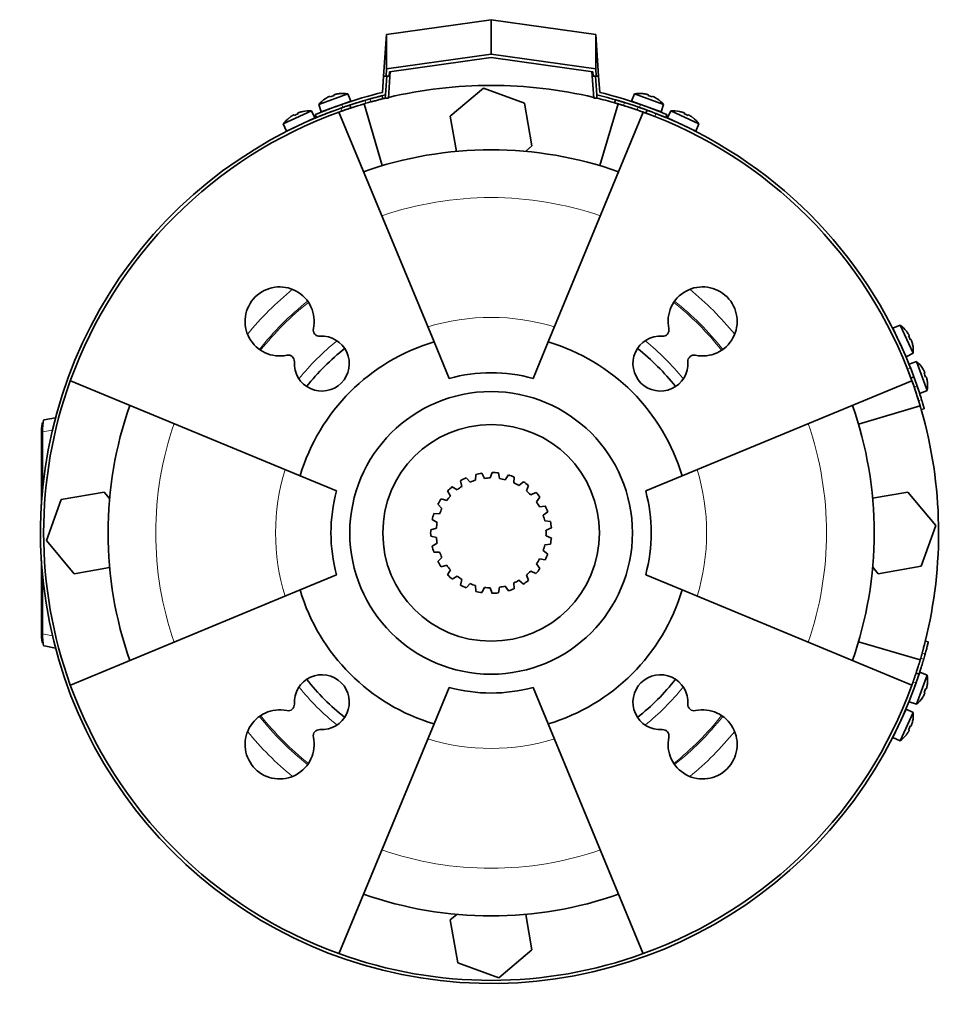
# Model space of a CAD drawing. Header units: millimetres. Extents: x 483 to 1358, y -1720 to 1581.
# Tile 26 of 29: x 483 to 778, y 1268 to 1581. Entities that reach past the tile are written whole.
import ezdxf

# ---------------------------------------------------------------- set-up
doc = ezdxf.new("R2010")
doc.units = ezdxf.units.MM
for name, color, linetype in [('LOW_454-3', 7, 'Continuous'), ('M5X8_UNI7687', 7, 'Continuous'), ('VSI184-254_GIUNT', 7, 'Continuous'), ('VSI344-454_FILTR', 7, 'Continuous'), ('VSI344-454_SUPPO', 7, 'Continuous'), ('VSI344-454_TERMI', 7, 'Continuous'), ('VSI344-454_TESTA', 7, 'Continuous')]:
    doc.layers.add(name, color=color, linetype=linetype)

# ---------------------------------------------------------------- blocks, each defined once
blk = doc.blocks.new('SE1')
at = {"layer": 'LOW_454-3', "color": 7, "linetype": 'Continuous', "lineweight": 35}
for p, q in [((600.8, 1556.45), (601.4, 1564.93)), ((665.63, 1564.93), (666.22, 1556.45)), ((599.88, 1557.52), (599.81, 1556.52)), ((599.81, 1556.52), (600.8, 1556.45)), ((666.22, 1556.45), (667.22, 1556.52)), ((667.22, 1556.52), (667.15, 1557.52))]:
    blk.add_line(p, q, dxfattribs=at)
at = {"layer": 'M5X8_UNI7687', "color": 7, "linetype": 'Continuous', "lineweight": 35}
for p, q in [((587.87, 1557.84), (578.6, 1554.46)), ((579.39, 1552.09), (588.79, 1555.51)), ((580.7, 1556.29), (580.68, 1556.31)), ((582.16, 1557.04), (582.24, 1556.85)), ((583.49, 1557.52), (583.55, 1557.33)), ((585.09, 1557.89), (585.1, 1557.91)), ((588.79, 1555.51), (587.87, 1557.84)), ((679.16, 1557.84), (678.24, 1555.51)), ((678.24, 1555.51), (687.63, 1552.09)), ((688.42, 1554.46), (679.16, 1557.84)), ((681.94, 1557.89), (681.93, 1557.91)), ((683.53, 1557.52), (683.48, 1557.33)), ((684.87, 1557.04), (684.78, 1556.85)), ((686.35, 1556.31), (686.33, 1556.29)), ((576.28, 1552.42), (567.34, 1548.25)), ((573.5, 1552.23), (573.51, 1552.25)), ((577.4, 1550.18), (576.28, 1552.42)), ((578.6, 1554.46), (579.39, 1552.09)), ((586.79, 1553.7), (586.79, 1553.7)), ((687.63, 1552.09), (688.42, 1554.46)), ((690.75, 1552.42), (689.63, 1550.18)), ((699.68, 1548.25), (690.75, 1552.42)), ((693.52, 1552.23), (693.52, 1552.25)), ((568.34, 1545.96), (577.4, 1550.18)), ((569.25, 1550.27), (569.27, 1550.26)), ((570.66, 1551.13), (570.76, 1550.95)), ((571.95, 1551.73), (572.02, 1551.53)), ((689.63, 1550.18), (698.69, 1545.96)), ((695.08, 1551.73), (695.01, 1551.53)), ((696.37, 1551.13), (696.27, 1550.95)), ((697.75, 1550.26), (697.78, 1550.27)), ((567.34, 1548.25), (568.34, 1545.96)), ((698.69, 1545.96), (699.68, 1548.25)), ((763.75, 1484.19), (761.46, 1483.19)), ((767.92, 1475.25), (763.75, 1484.19)), ((761.46, 1483.19), (765.68, 1474.13)), ((765.75, 1482.26), (765.77, 1482.28)), ((766.62, 1480.87), (766.45, 1480.77)), ((767.22, 1479.58), (767.03, 1479.51)), ((767.73, 1478.02), (767.75, 1478.02)), ((765.68, 1474.13), (767.92, 1475.25)), ((769.02, 1472.58), (766.65, 1471.79)), ((767.04, 1470.71), (770.07, 1462.4)), ((772.39, 1463.32), (769.02, 1472.58)), ((770.85, 1470.49), (770.86, 1470.51)), ((771.59, 1469.03), (771.41, 1468.94)), ((772.08, 1467.69), (771.88, 1467.64)), ((772.45, 1466.1), (772.47, 1466.09)), ((770.07, 1462.4), (772.39, 1463.32)), ((770.07, 1373.63), (768.36, 1368.94)), ((772.39, 1372.71), (770.07, 1373.63)), ((769.02, 1363.45), (772.39, 1372.71)), ((772.08, 1368.34), (771.88, 1368.39)), ((772.45, 1369.93), (772.47, 1369.94)), ((766.65, 1364.24), (769.02, 1363.45)), ((770.86, 1365.52), (770.85, 1365.55)), ((771.59, 1367), (771.41, 1367.09)), ((765.68, 1361.9), (761.46, 1352.84)), ((767.92, 1360.78), (765.68, 1361.9)), ((763.75, 1351.84), (767.92, 1360.78)), ((767.73, 1358.01), (767.75, 1358.01)), ((766.62, 1355.16), (766.45, 1355.26)), ((767.22, 1356.45), (767.03, 1356.52)), ((761.46, 1352.84), (763.75, 1351.84)), ((765.75, 1353.78), (765.77, 1353.75))]:
    blk.add_line(p, q, dxfattribs=at)
for centre, radius, start, end in [((586.21, 1547.98), 10, 123.5916, 139.5414), ((586.21, 1547.98), 10, 80.4586, 96.4084), ((680.81, 1547.98), 10, 83.5916, 99.5414), ((680.81, 1547.98), 10, 40.4586, 56.4084), ((575.49, 1542.45), 10, 85.4586, 101.4084), ((587.08, 1554.36), 0.5, 110, 129.2041), ((679.95, 1554.36), 0.5, 50.7959, 70), ((685.58, 1552.31), 0.5, 70, 89.4625), ((691.54, 1542.45), 10, 78.5916, 94.5414), ((575.49, 1542.45), 10, 128.5916, 144.5414), ((575.8, 1548.89), 0.5, 115, 134.2679), ((691.23, 1548.89), 0.5, 45.7321, 65), ((691.54, 1542.45), 10, 35.4586, 51.4084), ((570.36, 1546.35), 0.5, 95.7321, 115), ((696.67, 1546.35), 0.5, 65, 84.2679), ((757.95, 1476.04), 10, 38.5916, 54.5414), ((761.85, 1481.17), 0.5, 5.7321, 25), ((757.95, 1476.04), 10, 355.4586, 11.4084), ((764.38, 1475.73), 0.5, 25, 44.2679), ((762.53, 1464.98), 10, 33.5916, 49.5414), ((768.92, 1464.11), 0.5, 20, 39.2679), ((762.53, 1464.98), 10, 350.4586, 6.4084), ((762.53, 1371.06), 10, 353.5916, 9.5414), ((762.53, 1371.06), 10, 310.4586, 326.4084), ((764.38, 1360.3), 0.5, 315.7321, 335), ((757.95, 1359.99), 10, 348.5916, 4.5414), ((761.85, 1354.86), 0.5, 335, 354.2679), ((757.95, 1359.99), 10, 305.4586, 321.4084)]:
    blk.add_arc(centre, radius, start, end, dxfattribs=at)
for centre, major_axis, ratio, start_param, end_param in [((586.21, 1547.99), (-9.4, -3.42), 0.996195, 4.833518, 4.948078), ((585.46, 1550.05), (8.7, 3.17), 0.811251, 1.49595, 1.645642), ((586.21, 1547.99), (9.4, 3.42), 0.996195, 1.335108, 1.449667), ((680.82, 1547.99), (-9.4, 3.42), 0.996195, 4.833518, 4.948078), ((681.57, 1550.05), (8.7, -3.17), 0.811251, 1.49595, 1.645642), ((680.82, 1547.99), (9.4, -3.42), 0.996195, 1.335108, 1.449667), ((575.48, 1542.46), (9.06, 4.23), 0.996195, 1.335108, 1.449667), ((691.54, 1542.46), (-9.06, 4.23), 0.996195, 4.833518, 4.948078), ((575.48, 1542.46), (-9.06, -4.23), 0.996195, 4.833518, 4.948078), ((574.55, 1544.45), (8.39, 3.91), 0.811251, 1.49595, 1.645642), ((692.47, 1544.45), (8.39, -3.91), 0.811251, 1.49595, 1.645642), ((691.54, 1542.46), (9.06, -4.23), 0.996195, 1.335108, 1.449667), ((757.96, 1476.05), (-4.23, 9.06), 0.996195, 4.833518, 4.948078), ((759.95, 1476.97), (3.91, -8.39), 0.811251, 1.49595, 1.645642), ((757.96, 1476.05), (4.23, -9.06), 0.996195, 1.335108, 1.449667), ((762.55, 1464.98), (-3.42, 9.4), 0.996195, 4.833518, 4.948078), ((764.61, 1465.73), (3.17, -8.7), 0.811251, 1.49595, 1.645642), ((762.55, 1464.98), (3.42, -9.4), 0.996195, 1.335108, 1.449667), ((764.61, 1370.3), (-3.17, -8.7), 0.811251, 1.49595, 1.645642), ((762.55, 1371.05), (3.42, 9.4), 0.996195, 4.833518, 4.948078), ((762.55, 1371.05), (-3.42, -9.4), 0.996195, 1.335108, 1.449667), ((757.96, 1359.98), (4.23, 9.06), 0.996195, 4.833518, 4.948078), ((757.96, 1359.98), (-4.23, -9.06), 0.996195, 1.335108, 1.449667), ((759.95, 1359.06), (-3.91, -8.39), 0.811251, 1.49595, 1.645642)]:
    blk.add_ellipse(centre, major_axis=major_axis, ratio=ratio, start_param=start_param, end_param=end_param, dxfattribs=at)
for points in [[(582.16, 1557.04), (582.16, 1557.04), (582.15, 1557.04), (582.14, 1557.04), (582.13, 1557.04), (582.12, 1557.04), (582.1, 1557.04), (582.07, 1557.03), (582.04, 1557.02), (582.01, 1557.01), (581.98, 1557), (581.94, 1556.98), (581.9, 1556.97), (581.86, 1556.95), (581.82, 1556.93), (581.78, 1556.91), (581.74, 1556.89), (581.71, 1556.87), (581.69, 1556.87)], [(583.96, 1557.69), (583.94, 1557.69), (583.91, 1557.68), (583.86, 1557.67), (583.82, 1557.66), (583.78, 1557.65), (583.74, 1557.63), (583.7, 1557.62), (583.66, 1557.61), (583.62, 1557.6), (583.59, 1557.58), (583.56, 1557.57), (583.54, 1557.56), (583.52, 1557.55), (583.51, 1557.54), (583.5, 1557.54), (583.49, 1557.53), (583.49, 1557.52), (583.49, 1557.52)], [(683.53, 1557.52), (683.53, 1557.52), (683.53, 1557.53), (683.53, 1557.54), (683.52, 1557.54), (683.5, 1557.55), (683.49, 1557.56), (683.46, 1557.57), (683.44, 1557.58), (683.4, 1557.6), (683.37, 1557.61), (683.33, 1557.62), (683.29, 1557.63), (683.25, 1557.65), (683.21, 1557.66), (683.16, 1557.67), (683.12, 1557.68), (683.08, 1557.69), (683.07, 1557.69)], [(685.34, 1556.87), (685.32, 1556.87), (685.29, 1556.89), (685.25, 1556.91), (685.21, 1556.93), (685.17, 1556.95), (685.13, 1556.97), (685.09, 1556.98), (685.05, 1557), (685.02, 1557.01), (684.98, 1557.02), (684.96, 1557.03), (684.93, 1557.04), (684.91, 1557.04), (684.89, 1557.04), (684.88, 1557.04), (684.87, 1557.04), (684.87, 1557.04), (684.87, 1557.04)], [(570.66, 1551.13), (570.66, 1551.13), (570.65, 1551.13), (570.65, 1551.13), (570.63, 1551.13), (570.62, 1551.13), (570.6, 1551.12), (570.57, 1551.11), (570.55, 1551.1), (570.52, 1551.09), (570.48, 1551.07), (570.45, 1551.05), (570.41, 1551.03), (570.37, 1551.01), (570.33, 1550.99), (570.29, 1550.97), (570.25, 1550.94), (570.22, 1550.92), (570.21, 1550.91)], [(572.4, 1551.94), (572.38, 1551.93), (572.35, 1551.92), (572.3, 1551.9), (572.26, 1551.89), (572.22, 1551.87), (572.18, 1551.86), (572.14, 1551.84), (572.1, 1551.83), (572.07, 1551.81), (572.04, 1551.8), (572.01, 1551.78), (571.99, 1551.77), (571.97, 1551.76), (571.96, 1551.75), (571.95, 1551.74), (571.95, 1551.73), (571.95, 1551.73), (571.95, 1551.73)], [(695.08, 1551.73), (695.08, 1551.73), (695.08, 1551.73), (695.07, 1551.74), (695.07, 1551.75), (695.05, 1551.76), (695.04, 1551.77), (695.01, 1551.78), (694.99, 1551.8), (694.96, 1551.81), (694.92, 1551.83), (694.89, 1551.84), (694.85, 1551.86), (694.81, 1551.87), (694.77, 1551.89), (694.72, 1551.9), (694.68, 1551.92), (694.64, 1551.93), (694.63, 1551.94)], [(696.82, 1550.91), (696.8, 1550.92), (696.77, 1550.94), (696.73, 1550.97), (696.69, 1550.99), (696.65, 1551.01), (696.62, 1551.03), (696.58, 1551.05), (696.54, 1551.07), (696.51, 1551.09), (696.48, 1551.1), (696.45, 1551.11), (696.43, 1551.12), (696.41, 1551.13), (696.39, 1551.13), (696.38, 1551.13), (696.37, 1551.13), (696.37, 1551.13), (696.37, 1551.13)], [(766.62, 1480.87), (766.62, 1480.87), (766.63, 1480.87), (766.63, 1480.88), (766.63, 1480.9), (766.62, 1480.91), (766.62, 1480.93), (766.61, 1480.96), (766.6, 1480.98), (766.58, 1481.01), (766.57, 1481.05), (766.55, 1481.08), (766.53, 1481.12), (766.51, 1481.16), (766.49, 1481.2), (766.46, 1481.24), (766.44, 1481.28), (766.42, 1481.31), (766.41, 1481.32)], [(767.43, 1479.13), (767.43, 1479.15), (767.42, 1479.18), (767.4, 1479.23), (767.39, 1479.27), (767.37, 1479.31), (767.35, 1479.35), (767.34, 1479.39), (767.32, 1479.43), (767.31, 1479.46), (767.29, 1479.49), (767.28, 1479.52), (767.27, 1479.54), (767.26, 1479.56), (767.25, 1479.57), (767.24, 1479.58), (767.23, 1479.58), (767.23, 1479.58), (767.22, 1479.58)], [(771.59, 1469.03), (771.6, 1469.03), (771.6, 1469.03), (771.6, 1469.04), (771.6, 1469.05), (771.6, 1469.07), (771.59, 1469.09), (771.59, 1469.12), (771.58, 1469.14), (771.57, 1469.18), (771.55, 1469.21), (771.54, 1469.25), (771.52, 1469.29), (771.51, 1469.33), (771.49, 1469.37), (771.47, 1469.41), (771.45, 1469.45), (771.43, 1469.48), (771.42, 1469.5)], [(772.25, 1467.23), (772.25, 1467.24), (772.24, 1467.28), (772.23, 1467.32), (772.21, 1467.37), (772.2, 1467.41), (772.19, 1467.45), (772.18, 1467.49), (772.17, 1467.53), (772.15, 1467.56), (772.14, 1467.6), (772.13, 1467.62), (772.12, 1467.65), (772.11, 1467.66), (772.1, 1467.68), (772.09, 1467.69), (772.09, 1467.69), (772.08, 1467.69), (772.08, 1467.69)], [(772.08, 1368.34), (772.08, 1368.34), (772.09, 1368.34), (772.09, 1368.34), (772.1, 1368.35), (772.11, 1368.37), (772.12, 1368.39), (772.13, 1368.41), (772.14, 1368.44), (772.15, 1368.47), (772.17, 1368.5), (772.18, 1368.54), (772.19, 1368.58), (772.2, 1368.62), (772.21, 1368.66), (772.23, 1368.71), (772.24, 1368.75), (772.25, 1368.79), (772.25, 1368.81)], [(771.42, 1366.53), (771.43, 1366.55), (771.45, 1366.58), (771.47, 1366.62), (771.49, 1366.67), (771.51, 1366.71), (771.52, 1366.75), (771.54, 1366.78), (771.55, 1366.82), (771.57, 1366.86), (771.58, 1366.89), (771.59, 1366.92), (771.59, 1366.94), (771.6, 1366.96), (771.6, 1366.98), (771.6, 1366.99), (771.6, 1367), (771.6, 1367), (771.59, 1367)], [(766.41, 1354.71), (766.42, 1354.73), (766.44, 1354.76), (766.46, 1354.8), (766.49, 1354.84), (766.51, 1354.87), (766.53, 1354.91), (766.55, 1354.95), (766.57, 1354.98), (766.58, 1355.02), (766.6, 1355.05), (766.61, 1355.08), (766.62, 1355.1), (766.62, 1355.12), (766.63, 1355.14), (766.63, 1355.15), (766.63, 1355.16), (766.62, 1355.16), (766.62, 1355.16)], [(767.22, 1356.45), (767.23, 1356.45), (767.23, 1356.45), (767.24, 1356.45), (767.25, 1356.46), (767.26, 1356.48), (767.27, 1356.49), (767.28, 1356.52), (767.29, 1356.54), (767.31, 1356.57), (767.32, 1356.61), (767.34, 1356.64), (767.35, 1356.68), (767.37, 1356.72), (767.39, 1356.76), (767.4, 1356.81), (767.42, 1356.85), (767.43, 1356.88), (767.43, 1356.9)]]:
    blk.add_open_spline(points, degree=3, dxfattribs=at)
at = {"layer": 'VSI184-254_GIUNT', "color": 7, "linetype": 'Continuous', "lineweight": 35}
for p, q in [((628.63, 1436.64), (628.53, 1434.79)), ((631.4, 1435.39), (630.57, 1437.04)), ((633.84, 1437.26), (633.24, 1435.51)), ((636.17, 1435.31), (635.81, 1437.13)), ((639.02, 1436.46), (637.97, 1434.94)), ((623.79, 1434.63), (624.19, 1432.82)), ((626.79, 1434.17), (625.55, 1435.54)), ((640.74, 1433.96), (640.88, 1435.8)), ((643.79, 1434.29), (642.37, 1433.11)), ((644.77, 1431.42), (645.41, 1433.15)), ((619.67, 1431.39), (620.54, 1429.76)), ((622.68, 1431.76), (621.12, 1432.74)), ((647.8, 1430.92), (646.11, 1430.16)), ((616.57, 1427.16), (617.85, 1425.82)), ((619.38, 1428.33), (617.6, 1428.85)), ((647.97, 1427.88), (649.05, 1429.38)), ((617.12, 1424.13), (615.27, 1424.16)), ((650.75, 1426.58), (648.92, 1426.31)), ((650.09, 1423.62), (651.54, 1424.77)), ((614.73, 1422.25), (616.33, 1421.31)), ((652.42, 1421.61), (650.59, 1421.85)), ((616.07, 1419.48), (614.29, 1419.01)), ((650.99, 1418.93), (652.69, 1419.65)), ((614.29, 1417.03), (616.07, 1416.55)), ((616.33, 1414.73), (614.73, 1413.78)), ((650.59, 1414.19), (652.42, 1414.42)), ((652.69, 1416.38), (650.99, 1417.1)), ((615.27, 1411.88), (617.12, 1411.9)), ((651.54, 1411.26), (650.09, 1412.42)), ((617.85, 1410.21), (616.57, 1408.87)), ((649.05, 1406.65), (647.97, 1408.15)), ((648.92, 1409.72), (650.75, 1409.45)), ((617.6, 1407.18), (619.38, 1407.7)), ((620.54, 1406.27), (619.67, 1404.64)), ((646.11, 1405.87), (647.8, 1405.11)), ((621.12, 1403.29), (622.68, 1404.27)), ((624.19, 1403.21), (623.79, 1401.4)), ((625.55, 1400.49), (626.79, 1401.86)), ((640.88, 1400.23), (640.74, 1402.08)), ((642.37, 1402.92), (643.79, 1401.74)), ((645.41, 1402.88), (644.77, 1404.62)), ((628.53, 1401.24), (628.63, 1399.39)), ((630.57, 1398.99), (631.4, 1400.64)), ((633.24, 1400.52), (633.84, 1398.77)), ((635.81, 1398.9), (636.17, 1400.72)), ((637.97, 1401.09), (639.02, 1399.57))]:
    blk.add_line(p, q, dxfattribs=at)
blk.add_circle((633.51, 1418.02), 34.5, dxfattribs=at)
for radius, start, end in [(19.25, 98.79, 104.688), (19.25, 83.1378, 89.0358), (19.25, 67.4856, 73.3836), (19.25, 114.4422, 120.3402), (17.5, 106.5542, 112.576), (17.5, 90.902, 96.9238), (17.5, 75.2498, 81.2716), (17.5, 59.5976, 65.6194), (19.25, 51.8334, 57.7314), (19.25, 130.0944, 135.9924), (17.5, 122.2064, 128.2282), (17.5, 43.9454, 49.9672), (19.25, 36.1812, 42.0792), (19.25, 145.7466, 151.6446), (17.5, 137.8586, 143.8804), (17.5, 28.2932, 34.315), (19.25, 161.3988, 167.2968), (17.5, 153.5108, 159.5326), (19.25, 20.529, 26.427), (17.5, 169.163, 175.1848), (17.5, 12.641, 18.6628), (19.25, 4.8768, 10.7748), (19.25, 177.051, 182.949), (17.5, 356.9888, 3.0106), (17.5, 184.8152, 190.837), (19.25, 349.2246, 355.1226), (19.25, 192.7032, 198.6012), (17.5, 200.4674, 206.4892), (17.5, 341.3366, 347.3584), (19.25, 333.5724, 339.4704), (19.25, 208.3554, 214.2534), (17.5, 325.6844, 331.7062), (17.5, 216.1196, 222.1414), (17.5, 310.0322, 316.054), (19.25, 317.9202, 323.8182), (19.25, 224.0076, 229.9056), (17.5, 231.7718, 237.7936), (17.5, 247.424, 253.4458), (17.5, 294.38, 300.4018), (19.25, 302.268, 308.166), (19.25, 239.6598, 245.5578), (19.25, 255.312, 261.21), (17.5, 263.0762, 269.098), (19.25, 270.9642, 276.8622), (17.5, 278.7284, 284.7496), (19.25, 286.6158, 292.5138)]:
    blk.add_arc((633.51, 1418.02), radius, start, end, dxfattribs=at)
at = {"layer": 'VSI344-454_FILTR', "color": 4, "linetype": 'Continuous', "lineweight": 9}
for p, q in [((593.35, 1555.78), (593.66, 1554.83)), ((595.17, 1555.26), (594.93, 1556.23)), ((586.05, 1552.38), (585.73, 1553.33)), ((675.94, 1555.1), (675.67, 1554.14)), ((680.01, 1552.72), (680.36, 1553.66)), ((685.98, 1551.58), (685.64, 1550.64)), ((766.14, 1470.14), (767.08, 1470.49)), ((769.15, 1464.86), (768.21, 1464.51)), ((769.64, 1460.17), (770.6, 1460.44)), ((770.33, 1378.17), (771.28, 1377.85)), ((771.73, 1379.43), (770.76, 1379.67)), ((768.83, 1370.24), (767.88, 1370.55))]:
    blk.add_line(p, q, dxfattribs=at)
at = {"layer": 'VSI344-454_FILTR', "color": 7, "linetype": 'Continuous', "lineweight": 35}
for p, q in [((599.04, 1556.28), (598.8, 1557.25)), ((673.07, 1555.96), (672.79, 1555)), ((588.89, 1553.35), (588.57, 1554.3)), ((683.18, 1552.65), (682.83, 1551.71)), ((767.21, 1467.34), (768.14, 1467.68)), ((770.49, 1457.29), (771.45, 1457.57)), ((772.75, 1383.3), (771.78, 1383.54)), ((769.8, 1373.08), (768.85, 1373.39))]:
    blk.add_line(p, q, dxfattribs=at)
for radius, start, end in [(143.5, 109.4479, 340.5521), (142.5, 109.4563, 109.8856), (142.5, 105.6085, 106.2392), (142.5, 70.9563, 72.7937), (143.5, 21.4479, 68.5521), (142.5, 160.1144, 199.8856), (142.5, 17.2063, 19.0437), (143.5, 17.1979, 19.0521), (142.5, 343.7608, 344.3915), (143.5, 343.7468, 344.4027), (142.5, 340.1144, 340.5437), (142.5, 250.1144, 289.8856)]:
    blk.add_arc((633.51, 1418.02), radius, start, end, dxfattribs=at)
for points, knots in [([(588.57, 1554.3), (588.58, 1554.3), (588.58, 1554.3), (588.59, 1554.3), (588.61, 1554.31), (588.64, 1554.32), (588.68, 1554.33), (588.73, 1554.35), (588.79, 1554.37), (588.86, 1554.39), (589.02, 1554.44), (589.35, 1554.55), (589.94, 1554.74), (590.67, 1554.97), (591.34, 1555.18), (591.87, 1555.34), (592.23, 1555.45), (592.6, 1555.56), (592.97, 1555.67), (593.22, 1555.74), (593.35, 1555.78)], [0, 0, 0, 0, 0.027983, 0.05579, 0.083473, 0.111087, 0.138684, 0.166318, 0.194043, 0.221912, 0.249977, 0.374927, 0.499719, 0.624594, 0.749762, 0.800184, 0.850106, 0.899841, 0.949701, 1, 1, 1, 1]), ([(594.93, 1556.23), (594.99, 1556.25), (595.12, 1556.28), (595.31, 1556.34), (595.5, 1556.39), (595.68, 1556.44), (595.87, 1556.49), (596.05, 1556.54), (596.23, 1556.59), (596.58, 1556.68), (597.09, 1556.82), (597.68, 1556.97), (598.16, 1557.09), (598.46, 1557.17), (598.64, 1557.21), (598.73, 1557.24), (598.79, 1557.25), (598.79, 1557.25), (598.8, 1557.25)], [0, 0, 0, 0, 0.031592, 0.062927, 0.094082, 0.125133, 0.156157, 0.187231, 0.218434, 0.24984, 0.375694, 0.49976, 0.623965, 0.750126, 0.812727, 0.874827, 0.937046, 1, 1, 1, 1]), ([(599.04, 1556.28), (599.04, 1556.28), (599.04, 1556.28), (599.02, 1556.28), (599, 1556.27), (598.97, 1556.26), (598.93, 1556.25), (598.87, 1556.24), (598.81, 1556.23), (598.68, 1556.19), (598.41, 1556.12), (597.92, 1556), (597.33, 1555.85), (596.77, 1555.7), (596.29, 1555.57), (595.93, 1555.47), (595.55, 1555.37), (595.3, 1555.3), (595.17, 1555.26)], [0, 0, 0, 0, 0.031603, 0.06295, 0.094114, 0.125174, 0.156207, 0.187289, 0.2185, 0.249914, 0.37603, 0.500271, 0.624311, 0.750212, 0.812795, 0.874875, 0.937072, 1, 1, 1, 1]), ([(673.07, 1555.96), (673.07, 1555.96), (673.07, 1555.96), (673.08, 1555.95), (673.11, 1555.95), (673.14, 1555.94), (673.18, 1555.92), (673.23, 1555.91), (673.33, 1555.88), (673.54, 1555.82), (673.9, 1555.72), (674.34, 1555.59), (674.75, 1555.46), (675.11, 1555.35), (675.38, 1555.27), (675.66, 1555.19), (675.85, 1555.13), (675.94, 1555.1)], [0, 0, 0, 0, 0.036092, 0.07186, 0.10742, 0.142884, 0.178369, 0.213992, 0.249865, 0.376032, 0.500265, 0.624304, 0.750267, 0.812832, 0.874898, 0.937082, 1, 1, 1, 1]), ([(585.73, 1553.33), (585.79, 1553.35), (585.89, 1553.38), (586.05, 1553.44), (586.21, 1553.5), (586.36, 1553.55), (586.52, 1553.6), (586.67, 1553.65), (586.94, 1553.75), (587.32, 1553.88), (587.75, 1554.02), (588.11, 1554.14), (588.33, 1554.22), (588.46, 1554.26), (588.52, 1554.28), (588.57, 1554.29), (588.57, 1554.3), (588.57, 1554.3)], [0, 0, 0, 0, 0.036074, 0.071835, 0.107394, 0.142867, 0.178369, 0.214015, 0.24992, 0.375515, 0.499618, 0.623903, 0.749864, 0.812552, 0.874725, 0.937001, 1, 1, 1, 1]), ([(588.89, 1553.35), (588.89, 1553.35), (588.88, 1553.35), (588.87, 1553.34), (588.85, 1553.34), (588.82, 1553.32), (588.78, 1553.31), (588.73, 1553.3), (588.62, 1553.26), (588.42, 1553.19), (588.07, 1553.07), (587.63, 1552.93), (587.22, 1552.79), (586.87, 1552.67), (586.6, 1552.57), (586.33, 1552.48), (586.14, 1552.41), (586.05, 1552.38)], [0, 0, 0, 0, 0.03611, 0.071905, 0.107497, 0.143003, 0.178538, 0.214218, 0.250157, 0.376062, 0.500392, 0.624478, 0.750119, 0.812755, 0.874869, 0.937079, 1, 1, 1, 1]), ([(593.66, 1554.83), (593.59, 1554.81), (593.45, 1554.77), (593.24, 1554.71), (593.04, 1554.65), (592.83, 1554.58), (592.63, 1554.52), (592.42, 1554.46), (592.22, 1554.4), (592.03, 1554.34), (591.6, 1554.21), (590.98, 1554.02), (590.26, 1553.79), (589.66, 1553.6), (589.31, 1553.49), (589.11, 1553.42), (589.01, 1553.39), (588.94, 1553.37), (588.9, 1553.35), (588.89, 1553.35), (588.89, 1553.35)], [0, 0, 0, 0, 0.028015, 0.055853, 0.083568, 0.111211, 0.138838, 0.166503, 0.194258, 0.222157, 0.250253, 0.375393, 0.500268, 0.625041, 0.750017, 0.800385, 0.850255, 0.899939, 0.94975, 1, 1, 1, 1]), ([(675.67, 1554.14), (675.61, 1554.15), (675.5, 1554.19), (675.34, 1554.24), (675.19, 1554.29), (675.03, 1554.33), (674.87, 1554.38), (674.72, 1554.43), (674.44, 1554.51), (674.06, 1554.63), (673.62, 1554.75), (673.26, 1554.86), (673.04, 1554.92), (672.91, 1554.96), (672.84, 1554.98), (672.8, 1554.99), (672.79, 1554.99), (672.79, 1555)], [0, 0, 0, 0, 0.036074, 0.071827, 0.107372, 0.142823, 0.178296, 0.213907, 0.249769, 0.37568, 0.49974, 0.623937, 0.750153, 0.812742, 0.874833, 0.937047, 1, 1, 1, 1]), ([(682.83, 1551.71), (682.83, 1551.71), (682.83, 1551.71), (682.82, 1551.71), (682.8, 1551.72), (682.77, 1551.73), (682.73, 1551.75), (682.68, 1551.77), (682.57, 1551.8), (682.38, 1551.88), (682.02, 1552), (681.59, 1552.16), (681.18, 1552.31), (680.83, 1552.43), (680.56, 1552.52), (680.29, 1552.62), (680.1, 1552.68), (680.01, 1552.72)], [0, 0, 0, 0, 0.036048, 0.071793, 0.107348, 0.142827, 0.178345, 0.214016, 0.249954, 0.375229, 0.499698, 0.624316, 0.749897, 0.812621, 0.874803, 0.937057, 1, 1, 1, 1]), ([(680.36, 1553.66), (680.41, 1553.64), (680.52, 1553.6), (680.67, 1553.54), (680.83, 1553.49), (680.99, 1553.44), (681.14, 1553.38), (681.29, 1553.33), (681.56, 1553.23), (681.94, 1553.1), (682.37, 1552.94), (682.72, 1552.81), (682.94, 1552.74), (683.06, 1552.69), (683.13, 1552.66), (683.17, 1552.65), (683.18, 1552.65), (683.18, 1552.65)], [0, 0, 0, 0, 0.036087, 0.071867, 0.107452, 0.142957, 0.178497, 0.214187, 0.25014, 0.375681, 0.50031, 0.624737, 0.750064, 0.812751, 0.874892, 0.937105, 1, 1, 1, 1]), ([(683.18, 1552.65), (683.18, 1552.65), (683.18, 1552.65), (683.2, 1552.64), (683.22, 1552.63), (683.25, 1552.62), (683.29, 1552.61), (683.34, 1552.59), (683.44, 1552.55), (683.64, 1552.48), (683.99, 1552.34), (684.42, 1552.18), (684.83, 1552.03), (685.17, 1551.89), (685.44, 1551.79), (685.71, 1551.69), (685.89, 1551.61), (685.98, 1551.58)], [0, 0, 0, 0, 0.036092, 0.07186, 0.10742, 0.142884, 0.178369, 0.213992, 0.249865, 0.376032, 0.500265, 0.624304, 0.750267, 0.812832, 0.874898, 0.937082, 1, 1, 1, 1]), ([(685.64, 1550.64), (685.59, 1550.66), (685.48, 1550.7), (685.32, 1550.76), (685.17, 1550.82), (685.02, 1550.88), (684.87, 1550.94), (684.72, 1551), (684.45, 1551.1), (684.07, 1551.24), (683.65, 1551.41), (683.29, 1551.54), (683.08, 1551.62), (682.95, 1551.66), (682.88, 1551.69), (682.84, 1551.71), (682.84, 1551.71), (682.83, 1551.71)], [0, 0, 0, 0, 0.036074, 0.071827, 0.107372, 0.142823, 0.178296, 0.213907, 0.249769, 0.37568, 0.49974, 0.623937, 0.750153, 0.812742, 0.874833, 0.937047, 1, 1, 1, 1]), ([(767.21, 1467.34), (767.21, 1467.34), (767.2, 1467.34), (767.2, 1467.35), (767.19, 1467.38), (767.18, 1467.41), (767.17, 1467.45), (767.15, 1467.49), (767.11, 1467.6), (767.04, 1467.8), (766.9, 1468.15), (766.74, 1468.58), (766.59, 1468.98), (766.45, 1469.33), (766.35, 1469.59), (766.25, 1469.87), (766.17, 1470.05), (766.14, 1470.14)], [0, 0, 0, 0, 0.036092, 0.07186, 0.10742, 0.142884, 0.178369, 0.213991, 0.249865, 0.376032, 0.500265, 0.624303, 0.750267, 0.812832, 0.874898, 0.937082, 1, 1, 1, 1]), ([(767.08, 1470.49), (767.1, 1470.43), (767.14, 1470.33), (767.2, 1470.17), (767.26, 1470.02), (767.32, 1469.87), (767.38, 1469.71), (767.43, 1469.57), (767.54, 1469.3), (767.68, 1468.92), (767.84, 1468.49), (767.97, 1468.14), (768.05, 1467.93), (768.1, 1467.8), (768.13, 1467.73), (768.14, 1467.69), (768.14, 1467.69), (768.14, 1467.68)], [0, 0, 0, 0, 0.036074, 0.071827, 0.107372, 0.142823, 0.178296, 0.213907, 0.249769, 0.375679, 0.49974, 0.623937, 0.750153, 0.812742, 0.874833, 0.937047, 1, 1, 1, 1]), ([(768.14, 1467.68), (768.14, 1467.68), (768.14, 1467.68), (768.15, 1467.67), (768.16, 1467.65), (768.17, 1467.61), (768.18, 1467.58), (768.2, 1467.53), (768.24, 1467.42), (768.31, 1467.22), (768.44, 1466.87), (768.6, 1466.44), (768.74, 1466.03), (768.87, 1465.68), (768.96, 1465.41), (769.06, 1465.14), (769.12, 1464.95), (769.15, 1464.86)], [0, 0, 0, 0, 0.036048, 0.071793, 0.107348, 0.142827, 0.178345, 0.214016, 0.249955, 0.375229, 0.499698, 0.624316, 0.749898, 0.812622, 0.874803, 0.937058, 1, 1, 1, 1]), ([(768.21, 1464.51), (768.2, 1464.57), (768.16, 1464.67), (768.1, 1464.83), (768.05, 1464.99), (767.99, 1465.14), (767.94, 1465.3), (767.89, 1465.45), (767.79, 1465.72), (767.66, 1466.1), (767.5, 1466.53), (767.37, 1466.88), (767.29, 1467.1), (767.25, 1467.22), (767.22, 1467.29), (767.21, 1467.33), (767.21, 1467.33), (767.21, 1467.34)], [0, 0, 0, 0, 0.036087, 0.071867, 0.107452, 0.142957, 0.178497, 0.214187, 0.25014, 0.375682, 0.50031, 0.624737, 0.750064, 0.812751, 0.874892, 0.937105, 1, 1, 1, 1]), ([(770.49, 1457.29), (770.49, 1457.29), (770.49, 1457.3), (770.49, 1457.31), (770.48, 1457.33), (770.47, 1457.36), (770.46, 1457.4), (770.45, 1457.45), (770.42, 1457.56), (770.36, 1457.76), (770.25, 1458.12), (770.12, 1458.56), (770, 1458.98), (769.89, 1459.34), (769.81, 1459.61), (769.72, 1459.89), (769.66, 1460.07), (769.64, 1460.17)], [0, 0, 0, 0, 0.036092, 0.07186, 0.10742, 0.142884, 0.178369, 0.213991, 0.249865, 0.376032, 0.500265, 0.624303, 0.750267, 0.812832, 0.874898, 0.937082, 1, 1, 1, 1]), ([(770.6, 1460.44), (770.61, 1460.39), (770.65, 1460.28), (770.7, 1460.12), (770.75, 1459.96), (770.79, 1459.81), (770.84, 1459.65), (770.89, 1459.5), (770.97, 1459.22), (771.08, 1458.84), (771.21, 1458.4), (771.32, 1458.04), (771.38, 1457.82), (771.42, 1457.69), (771.44, 1457.62), (771.45, 1457.58), (771.45, 1457.57), (771.45, 1457.57)], [0, 0, 0, 0, 0.036074, 0.071827, 0.107372, 0.142823, 0.178296, 0.213907, 0.249769, 0.375679, 0.49974, 0.623937, 0.750153, 0.812742, 0.874833, 0.937047, 1, 1, 1, 1]), ([(770.76, 1379.67), (770.78, 1379.74), (770.81, 1379.86), (770.86, 1380.05), (770.92, 1380.24), (770.97, 1380.43), (771.02, 1380.61), (771.07, 1380.79), (771.11, 1380.97), (771.21, 1381.33), (771.34, 1381.83), (771.5, 1382.42), (771.62, 1382.91), (771.7, 1383.21), (771.74, 1383.38), (771.76, 1383.47), (771.78, 1383.53), (771.78, 1383.54), (771.78, 1383.54)], [0, 0, 0, 0, 0.031592, 0.062927, 0.094083, 0.125133, 0.156157, 0.187232, 0.218434, 0.249841, 0.375694, 0.49976, 0.623965, 0.750126, 0.812727, 0.874827, 0.937046, 1, 1, 1, 1]), ([(772.75, 1383.3), (772.75, 1383.3), (772.75, 1383.3), (772.75, 1383.28), (772.74, 1383.26), (772.73, 1383.23), (772.72, 1383.19), (772.71, 1383.13), (772.69, 1383.07), (772.66, 1382.94), (772.59, 1382.67), (772.47, 1382.18), (772.31, 1381.59), (772.17, 1381.03), (772.04, 1380.55), (771.94, 1380.19), (771.83, 1379.81), (771.76, 1379.56), (771.73, 1379.43)], [0, 0, 0, 0, 0.031603, 0.06295, 0.094114, 0.125174, 0.156207, 0.18729, 0.2185, 0.249914, 0.376031, 0.500271, 0.624311, 0.750213, 0.812795, 0.874875, 0.937072, 1, 1, 1, 1]), ([(768.85, 1373.39), (768.85, 1373.39), (768.85, 1373.39), (768.85, 1373.41), (768.86, 1373.43), (768.87, 1373.46), (768.88, 1373.5), (768.9, 1373.55), (768.92, 1373.61), (768.94, 1373.67), (768.99, 1373.84), (769.1, 1374.16), (769.29, 1374.76), (769.52, 1375.49), (769.73, 1376.15), (769.89, 1376.68), (770, 1377.05), (770.11, 1377.41), (770.22, 1377.79), (770.29, 1378.04), (770.33, 1378.17)], [0, 0, 0, 0, 0.027983, 0.05579, 0.083473, 0.111087, 0.138683, 0.166317, 0.194043, 0.221912, 0.249977, 0.374927, 0.499718, 0.624593, 0.749761, 0.800183, 0.850106, 0.89984, 0.949701, 1, 1, 1, 1]), ([(771.28, 1377.85), (771.26, 1377.78), (771.22, 1377.64), (771.16, 1377.43), (771.09, 1377.22), (771.03, 1377.02), (770.97, 1376.82), (770.91, 1376.61), (770.85, 1376.41), (770.79, 1376.21), (770.66, 1375.79), (770.47, 1375.17), (770.24, 1374.45), (770.05, 1373.85), (769.93, 1373.5), (769.87, 1373.3), (769.84, 1373.2), (769.81, 1373.13), (769.8, 1373.08), (769.8, 1373.08), (769.8, 1373.08)], [0, 0, 0, 0, 0.028015, 0.055853, 0.083567, 0.111211, 0.138838, 0.166502, 0.194257, 0.222156, 0.250252, 0.375392, 0.500268, 0.62504, 0.750017, 0.800385, 0.850255, 0.899939, 0.94975, 1, 1, 1, 1]), ([(767.88, 1370.55), (767.89, 1370.6), (767.93, 1370.71), (767.99, 1370.87), (768.04, 1371.03), (768.1, 1371.18), (768.15, 1371.33), (768.2, 1371.48), (768.3, 1371.76), (768.43, 1372.14), (768.57, 1372.57), (768.69, 1372.92), (768.76, 1373.14), (768.81, 1373.27), (768.83, 1373.34), (768.84, 1373.38), (768.84, 1373.39), (768.85, 1373.39)], [0, 0, 0, 0, 0.036074, 0.071835, 0.107394, 0.142867, 0.178369, 0.214016, 0.24992, 0.375515, 0.499619, 0.623903, 0.749864, 0.812553, 0.874725, 0.937001, 1, 1, 1, 1]), ([(769.8, 1373.08), (769.79, 1373.08), (769.79, 1373.07), (769.79, 1373.06), (769.78, 1373.04), (769.77, 1373.01), (769.76, 1372.97), (769.74, 1372.92), (769.71, 1372.81), (769.64, 1372.61), (769.52, 1372.26), (769.38, 1371.82), (769.23, 1371.41), (769.11, 1371.06), (769.02, 1370.79), (768.92, 1370.52), (768.86, 1370.33), (768.83, 1370.24)], [0, 0, 0, 0, 0.03611, 0.071905, 0.107497, 0.143003, 0.178538, 0.214218, 0.250157, 0.376062, 0.500393, 0.624478, 0.750119, 0.812755, 0.87487, 0.93708, 1, 1, 1, 1])]:
    blk.add_open_spline(points, degree=3, knots=knots, dxfattribs=at)
at = {"layer": 'VSI344-454_SUPPO', "color": 7, "linetype": 'Continuous', "lineweight": 35}
for p, q in [((620.49, 1550.75), (631.11, 1559.66)), ((631.11, 1559.66), (644.13, 1554.92)), ((598.92, 1556.25), (598.92, 1556.25)), ((598.86, 1534.99), (593.04, 1554.65)), ((644.13, 1554.92), (646.53, 1541.28)), ((668.16, 1534.99), (673.99, 1554.65)), ((585.04, 1552.02), (615.35, 1478.86)), ((622.47, 1539.52), (620.49, 1550.75)), ((681.98, 1552.02), (651.68, 1478.86)), ((646.53, 1541.28), (644.45, 1539.52)), ((620.16, 1467.24), (615.35, 1478.86)), ((646.87, 1467.24), (651.68, 1478.86)), ((499.51, 1466.49), (572.67, 1436.18)), ((767.52, 1466.49), (694.36, 1436.18)), ((750.49, 1452.67), (770.15, 1458.49)), ((584.29, 1431.37), (572.67, 1436.18)), ((682.73, 1431.37), (694.36, 1436.18)), ((496.61, 1428.63), (510.25, 1431.04)), ((510.25, 1431.04), (512, 1428.95)), ((755.01, 1429.05), (766.25, 1431.04)), ((766.25, 1431.04), (775.16, 1420.42)), ((491.87, 1415.61), (496.61, 1428.63)), ((775.16, 1420.42), (770.42, 1407.4)), ((500.77, 1404.99), (491.87, 1415.61)), ((512.01, 1406.98), (500.77, 1404.99)), ((756.77, 1404.99), (755.02, 1407.08)), ((770.42, 1407.4), (756.77, 1404.99)), ((584.29, 1404.66), (572.67, 1399.85)), ((682.73, 1404.66), (694.36, 1399.85)), ((499.51, 1369.55), (572.67, 1399.85)), ((767.52, 1369.55), (694.36, 1399.85)), ((770.15, 1377.54), (750.49, 1383.37)), ((771.75, 1383.42), (771.75, 1383.42)), ((620.16, 1368.79), (615.35, 1357.17)), ((646.87, 1368.79), (651.68, 1357.17)), ((585.04, 1284.01), (615.35, 1357.17)), ((681.98, 1284.01), (651.68, 1357.17)), ((620.49, 1294.75), (622.58, 1296.51)), ((644.55, 1296.52), (646.53, 1285.28)), ((622.9, 1281.11), (620.49, 1294.75)), ((646.53, 1285.28), (635.92, 1276.37)), ((635.92, 1276.37), (622.9, 1281.11))]:
    blk.add_line(p, q, dxfattribs=at)
for centre, radius, start, end in [((633.51, 1418.02), 142.5, 90, 103.2623), ((633.51, 1418.02), 142.5, 76.7377, 90), ((633.51, 1418.02), 142.5, 103.6185, 104.0511), ((633.51, 1418.02), 142.5, 74, 76.3815), ((633.51, 1418.02), 142.5, 70.1144, 73.5), ((633.51, 1418.02), 142.5, 109.8856, 160.1144), ((633.51, 1418.02), 142.5, 19.8856, 70.1144), ((633.51, 1418.02), 122, 70.5541, 109.4459), ((566.16, 1485.37), 11, 347.9714, 282.0286), ((700.87, 1485.37), 11, 257.9714, 192.0286), ((579.6, 1471.93), 8.75, 176.1572, 93.8428), ((578.88, 1482.66), 2, 167.9714, 273.8428), ((687.43, 1471.93), 8.75, 86.1572, 3.8428), ((688.15, 1482.66), 2, 266.1572, 12.0286), ((633.51, 1418.02), 63.5, 106.6248, 163.3752), ((633.51, 1418.02), 63.5, 16.6248, 73.3752), ((568.87, 1472.65), 2, 356.1572, 102.0286), ((633.51, 1418.02), 75, 128.4349, 141.5651), ((633.51, 1418.02), 75, 38.4349, 51.5651), ((698.16, 1472.65), 2, 77.9714, 183.8428), ((633.51, 1418.02), 51, 74.8223, 105.1777), ((633.51, 1418.02), 142.5, 16.5, 19.8856), ((633.51, 1418.02), 45, 90, 270), ((633.51, 1418.02), 45, 270, 90), ((633.51, 1418.02), 122, 160.5541, 199.4459), ((633.51, 1418.02), 122, 340.5541, 19.4459), ((633.51, 1418.02), 142.5, 345.9489, 16), ((633.51, 1418.02), 51, 164.8223, 195.1777), ((633.51, 1418.02), 51, 344.8223, 15.1777), ((633.51, 1418.02), 63.5, 196.6248, 253.3752), ((633.51, 1418.02), 63.5, 286.6248, 343.3752), ((579.6, 1364.1), 8.75, 266.1572, 183.8428), ((633.51, 1418.02), 75, 218.4349, 231.5651), ((687.43, 1364.1), 8.75, 356.1572, 273.8428), ((633.51, 1418.02), 75, 308.4349, 321.5651), ((633.51, 1418.02), 142.5, 199.8856, 250.1144), ((633.51, 1418.02), 51, 254.8223, 285.1777), ((633.51, 1418.02), 142.5, 289.8856, 340.1144), ((566.16, 1350.66), 11, 77.9714, 12.0286), ((568.87, 1363.38), 2, 257.9714, 3.8428), ((700.87, 1350.66), 11, 167.9714, 102.0286), ((698.16, 1363.38), 2, 176.1572, 282.0286), ((578.88, 1353.37), 2, 86.1572, 192.0286), ((688.15, 1353.37), 2, 347.9714, 93.8428), ((633.51, 1418.02), 122, 250.5541, 289.4459)]:
    blk.add_arc(centre, radius, start, end, dxfattribs=at)
at = {"layer": 'VSI344-454_SUPPO', "color": 4, "linetype": 'Continuous', "lineweight": 9}
for radius, start, end in [(106.8, 70.9891, 109.0109), (100.1, 129.2029, 140.7971), (100.1, 39.2029, 50.7971), (94.12, 128.3751, 141.6249), (93.66, 128.3936, 141.6064), (93.66, 38.3936, 51.6064), (94.12, 38.3751, 51.6249), (68.63, 72.935, 107.065), (78.44, 128.7211, 141.2789), (78.44, 38.7211, 51.2789), (106.8, 160.9891, 199.0109), (106.8, 340.9891, 19.0109), (68.63, 162.935, 197.065), (68.63, 342.935, 17.065), (78.44, 218.7211, 231.2789), (78.44, 308.7211, 321.2789), (94.12, 218.3751, 231.6249), (93.66, 218.3936, 231.6064), (93.66, 308.3936, 321.6064), (94.12, 308.3751, 321.6249), (100.1, 219.2029, 230.7971), (100.1, 309.2029, 320.7971), (68.63, 252.935, 287.065), (106.8, 250.9891, 289.0109)]:
    blk.add_arc((633.51, 1418.02), radius, start, end, dxfattribs=at)
at = {"layer": 'VSI344-454_TERMI', "color": 7, "linetype": 'Continuous', "lineweight": 35}
for p, q in [((600.22, 1576.78), (633.51, 1581.46)), ((633.51, 1581.46), (666.81, 1576.78)), ((633.51, 1581.46), (633.51, 1570.45)), ((599.29, 1563.44), (600.22, 1576.78)), ((600.22, 1576.78), (600.22, 1565.77)), ((666.81, 1576.78), (667.74, 1563.44)), ((666.81, 1576.78), (666.81, 1565.77)), ((633.51, 1570.45), (600.22, 1565.77)), ((601.16, 1564.9), (633.51, 1569.44)), ((666.81, 1565.77), (633.51, 1570.45)), ((633.51, 1569.44), (665.86, 1564.9)), ((600.22, 1565.77), (600.06, 1563.44)), ((601.06, 1563.44), (601.16, 1564.9)), ((665.86, 1564.9), (665.97, 1563.44)), ((666.97, 1563.44), (666.81, 1565.77)), ((598.93, 1558.32), (599.29, 1563.44)), ((600.06, 1563.44), (599.29, 1563.44)), ((599.88, 1557.52), (600.29, 1563.44)), ((601.06, 1563.44), (600.06, 1563.44)), ((666.97, 1563.44), (665.97, 1563.44)), ((667.15, 1557.52), (666.74, 1563.44)), ((666.97, 1563.44), (667.74, 1563.44)), ((668.1, 1558.32), (667.74, 1563.44)), ((577.51, 1551.22), (577.9, 1550.3)), ((689.13, 1550.3), (689.51, 1551.22))]:
    blk.add_line(p, q, dxfattribs=at)
at = {"layer": 'VSI344-454_TERMI', "color": 4, "linetype": 'Continuous', "lineweight": 9}
for p, q in [((585.92, 1554.45), (586.31, 1553.53)), ((680.72, 1553.53), (681.11, 1554.45))]:
    blk.add_line(p, q, dxfattribs=at)
at = {"layer": 'VSI344-454_TERMI', "color": 7, "linetype": 'Continuous', "lineweight": 35}
for radius, start, end in [(144.5, 103.8472, 109.2308), (143.5, 103.5565, 108.1739), (143.5, 70.7941, 76.4435), (144.5, 70.7692, 76.1528)]:
    blk.add_arc((633.51, 1418.02), radius, start, end, dxfattribs=at)
for points, knots in [([(577.51, 1551.22), (577.51, 1551.22), (577.52, 1551.22), (577.53, 1551.23), (577.55, 1551.24), (577.58, 1551.25), (577.62, 1551.27), (577.67, 1551.29), (577.73, 1551.31), (577.79, 1551.34), (577.87, 1551.37), (577.95, 1551.41), (578.04, 1551.45), (578.21, 1551.51), (578.48, 1551.63), (578.9, 1551.8), (579.39, 1552), (579.94, 1552.22), (580.56, 1552.46), (581.22, 1552.72), (581.93, 1552.99), (582.59, 1553.25), (583.19, 1553.47), (583.72, 1553.67), (584.26, 1553.86), (584.81, 1554.06), (585.36, 1554.26), (585.73, 1554.39), (585.92, 1554.45)], [0, 0, 0, 0, 0.020995, 0.041891, 0.062709, 0.083472, 0.104202, 0.124923, 0.145657, 0.166425, 0.187252, 0.208159, 0.229169, 0.250303, 0.312364, 0.374597, 0.437423, 0.499974, 0.562512, 0.625346, 0.687554, 0.749624, 0.791753, 0.833484, 0.874994, 0.916463, 0.958072, 1, 1, 1, 1]), ([(583.06, 1552.35), (582.81, 1552.26), (582.31, 1552.07), (581.61, 1551.8), (580.94, 1551.54), (580.33, 1551.3), (579.78, 1551.08), (579.29, 1550.88), (578.87, 1550.7), (578.56, 1550.58), (578.34, 1550.48), (578.18, 1550.42), (578.05, 1550.37), (577.97, 1550.33), (577.91, 1550.31), (577.9, 1550.3), (577.9, 1550.3)], [0.2509349, 0.2509349, 0.2509349, 0.2509349, 0.3124727, 0.3746889, 0.4375133, 0.5000599, 0.5625971, 0.6254363, 0.6876521, 0.7497301, 0.7918632, 0.8335888, 0.8750846, 0.9165311, 0.9581098, 1, 1, 1, 1]), ([(586.31, 1553.53), (586.21, 1553.5), (586.03, 1553.43), (585.75, 1553.33), (585.55, 1553.26), (585.45, 1553.23), (585.45, 1553.23)], [0, 0, 0, 0, 0.0210165, 0.04193145, 0.06276688, 0.06466767, 0.06466767, 0.06466767, 0.06466767]), ([(683.94, 1552.36), (683.78, 1552.42), (683.44, 1552.55), (682.91, 1552.74), (682.38, 1552.94), (681.83, 1553.14), (681.28, 1553.33), (680.91, 1553.46), (680.72, 1553.53)], [0.7513347, 0.7513347, 0.7513347, 0.7513347, 0.7917512, 0.8334823, 0.8749925, 0.916462, 0.9580715, 1, 1, 1, 1]), ([(681.11, 1554.45), (681.2, 1554.42), (681.39, 1554.35), (681.67, 1554.26), (681.94, 1554.16), (682.22, 1554.06), (682.49, 1553.96), (682.76, 1553.86), (683.03, 1553.77), (683.3, 1553.67), (683.57, 1553.57), (683.83, 1553.47), (684.09, 1553.37), (684.52, 1553.21), (685.1, 1552.99), (685.81, 1552.72), (686.47, 1552.46), (687.08, 1552.22), (687.64, 1552), (688.12, 1551.8), (688.54, 1551.63), (688.85, 1551.5), (689.08, 1551.41), (689.24, 1551.34), (689.36, 1551.29), (689.45, 1551.25), (689.5, 1551.23), (689.51, 1551.22), (689.51, 1551.22)], [0, 0, 0, 0, 0.021016, 0.041931, 0.062766, 0.083544, 0.104287, 0.125018, 0.14576, 0.166534, 0.187364, 0.208272, 0.22928, 0.250409, 0.312471, 0.374687, 0.437512, 0.500059, 0.562597, 0.625436, 0.687652, 0.74973, 0.791863, 0.833589, 0.875085, 0.916531, 0.95811, 1, 1, 1, 1]), ([(689.13, 1550.3), (689.12, 1550.3), (689.12, 1550.3), (689.11, 1550.31), (689.09, 1550.32), (689.06, 1550.33), (689.02, 1550.35), (688.97, 1550.37), (688.91, 1550.39), (688.85, 1550.42), (688.77, 1550.45), (688.69, 1550.48), (688.59, 1550.52), (688.43, 1550.59), (688.16, 1550.7), (687.74, 1550.88), (687.25, 1551.08), (686.69, 1551.3), (686.16, 1551.51), (685.8, 1551.65), (685.66, 1551.7)], [0, 0, 0, 0, 0.0209951, 0.0418907, 0.0627088, 0.0834719, 0.1042025, 0.1249232, 0.1456567, 0.1664256, 0.1872525, 0.2081597, 0.2291692, 0.2503029, 0.3123639, 0.3745967, 0.4374228, 0.4999731, 0.562511, 0.6021197, 0.6021197, 0.6021197, 0.6021197])]:
    blk.add_open_spline(points, degree=3, knots=knots, dxfattribs=at)
at = {"layer": 'VSI344-454_TESTA', "color": 7, "linetype": 'Continuous', "lineweight": 35}
for p, q in [((490.65, 1453.02), (490.81, 1453.02)), ((490.78, 1452.74), (490.81, 1453.02)), ((494.78, 1454.69), (491.13, 1454.01)), ((490.28, 1426.81), (490.28, 1450.02)), ((490.66, 1431.61), (490.66, 1450.2)), ((490.28, 1386.02), (490.28, 1409.22)), ((490.66, 1385.84), (490.66, 1404.42)), ((490.81, 1383.02), (490.65, 1383.02)), ((490.81, 1383.02), (490.78, 1383.29)), ((491.13, 1382.02), (494.78, 1381.34))]:
    blk.add_line(p, q, dxfattribs=at)
at = {"layer": 'VSI344-454_TESTA', "color": 4, "linetype": 'Continuous', "lineweight": 9}
for p, q in [((490.66, 1450.02), (490.28, 1450.02)), ((490.66, 1450.2), (493.8, 1450.78)), ((490.28, 1386.02), (490.66, 1386.02)), ((493.8, 1385.25), (490.66, 1385.84))]:
    blk.add_line(p, q, dxfattribs=at)
at = {"layer": 'VSI344-454_TESTA', "color": 7, "linetype": 'Continuous', "lineweight": 35}
for centre, start_param, end_param in [((490.65, 1450.02), 3.141593, 4.712389), ((490.65, 1386.02), 4.712389, 6.283185)]:
    blk.add_ellipse(centre, major_axis=(0, -3), ratio=0.121869, start_param=start_param, end_param=end_param, dxfattribs=at)
for points in [[(490.66, 1450.2), (490.66, 1451.69), (490.78, 1452.74)], [(490.81, 1453.02), (490.95, 1454.02), (491.15, 1454.02)], [(490.78, 1383.29), (490.66, 1384.34), (490.66, 1385.84)], [(491.15, 1382.02), (490.95, 1382.02), (490.81, 1383.02)]]:
    blk.add_open_spline(points, degree=2, dxfattribs=at)

msp = doc.modelspace()

# ---------------------------------------------------------------- block references
msp.add_blockref('SE1', (0, 0))

doc.saveas('drawing.dxf')
